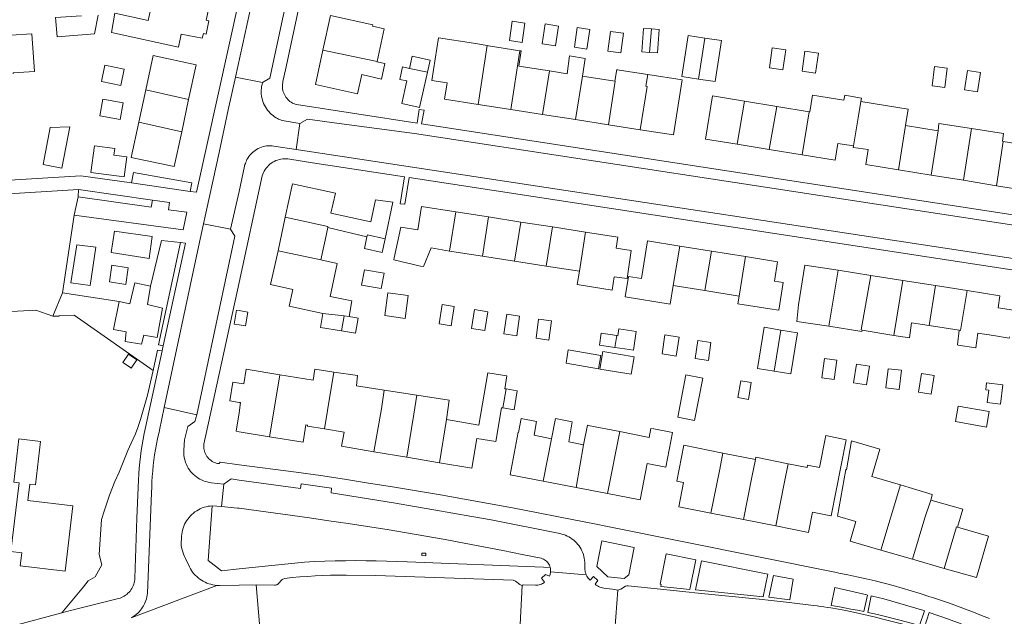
# Model space of a CAD drawing. Header units: metres. Extents: x 89888 to 94270, y 464165 to 468904.
# Tile 142 of 256: x 92460 to 92640, y 466293 to 466402. Entities that reach past the tile are written whole.
import ezdxf

# ---------------------------------------------------------------- set-up
doc = ezdxf.new("R2010")
doc.units = ezdxf.units.M
for name, color, linetype, lineweight in [('B_BEBOUWINGSGRENS_0', 251, 'CONTINUOUS', 13), ('B_TUSSENMUUR_0', 251, 'CONTINUOUS', 13), ('T_CULTUURGRENS_0', 251, 'CONTINUOUS', 13), ('V_WEGGRENS_0', 251, 'CONTINUOUS', 13)]:
    doc.layers.add(name, color=color, linetype=linetype, lineweight=lineweight)

msp = doc.modelspace()

# ---------------------------------------------------------------- linework, layer by layer
at = {"layer": 'B_BEBOUWINGSGRENS_0'}
for p, q in [((92549.54, 466398.13), (92551.82, 466397.8)), ((92555.49, 466397.55), (92557.95, 466397.16)), ((92561.4, 466396.93), (92563.71, 466396.58)), ((92567.52, 466396.17), (92569.92, 466395.85)), ((92575.18, 466395.96), (92576.62, 466395.85)), ((92475.43, 466393.63), (92474.8, 466390.62)), ((92525.26, 466394.21), (92525.28, 466394.27)), ((92597.11, 466393.11), (92599.6, 466392.75)), ((92568.82, 466390.69), (92562.87, 466391.62)), ((92584.13, 466391.07), (92587.2, 466390.6)), ((92603.09, 466392.5), (92605.56, 466392.15)), ((92482.94, 466389.13), (92481.66, 466383.16)), ((92626.91, 466389.82), (92629.22, 466389.52)), ((92632.83, 466389.08), (92635.23, 466388.72)), ((92489.51, 466381.38), (92490.78, 466387.32)), ((92543.78, 466386.43), (92549.75, 466385.5)), ((92549.75, 466385.5), (92555.57, 466384.59)), ((92598.47, 466386.07), (92592.53, 466387.04)), ((92604.41, 466385.1), (92598.47, 466386.07)), ((92622.51, 466385.58), (92613.86, 466386.99)), ((92622.01, 466382.57), (92622.51, 466385.58)), ((92474.49, 466384.35), (92478.22, 466383.68)), ((92555.57, 466384.59), (92561.62, 466383.64)), ((92561.62, 466383.64), (92567.62, 466382.7)), ((92469.03, 466382.31), (92465.4, 466382.21)), ((92567.62, 466382.7), (92573.47, 466381.79)), ((92573.47, 466381.79), (92579.58, 466380.83)), ((92627.99, 466381.6), (92622.01, 466382.57)), ((92591.22, 466379.14), (92597.08, 466378.18)), ((92597.08, 466378.18), (92603.09, 466377.19)), ((92645.61, 466378.74), (92639.91, 466379.67)), ((92478.96, 466373.17), (92479.45, 466376.83)), ((92620.77, 466374.46), (92626.7, 466373.5)), ((92626.7, 466373.5), (92632.65, 466372.53)), ((92632.65, 466372.53), (92638.71, 466371.55)), ((92638.71, 466371.55), (92644.32, 466370.64)), ((92508.47, 466365.77), (92507.14, 466359.64)), ((92545.68, 466365.82), (92539.68, 466366.76)), ((92551.62, 466364.89), (92545.68, 466365.82)), ((92516.25, 466363.86), (92523.43, 466362.16)), ((92557.42, 466363.99), (92551.62, 466364.89)), ((92563.42, 466363.05), (92557.42, 466363.99)), ((92586.51, 466359.56), (92580.69, 466360.49)), ((92538.55, 466359.58), (92544.57, 466358.64)), ((92544.57, 466358.64), (92550.43, 466357.73)), ((92592.76, 466358.56), (92586.51, 466359.56)), ((92550.43, 466357.73), (92556.25, 466356.82)), ((92556.25, 466356.82), (92562.33, 466355.87)), ((92562.33, 466355.87), (92561.94, 466353.42)), ((92609.72, 466356.05), (92615.68, 466355.11)), ((92615.68, 466355.11), (92621.56, 466354.18)), ((92522.45, 466353.35), (92526.03, 466352.69)), ((92579.51, 466353.26), (92585.31, 466352.33)), ((92621.56, 466354.18), (92627.53, 466353.24)), ((92627.53, 466353.24), (92633.34, 466352.33)), ((92585.31, 466352.33), (92591.55, 466351.34)), ((92538.83, 466345.89), (92539.42, 466349.42)), ((92526.67, 466347.76), (92530.42, 466347.24)), ((92631.87, 466345.07), (92626.35, 466345.93)), ((92542.58, 466345.41), (92544.99, 466345.04)), ((92548.49, 466344.4), (92550.86, 466344.06)), ((92619.9, 466344.13), (92614.08, 466345.09)), ((92554.38, 466343.6), (92556.71, 466343.28)), ((92577.45, 466340.75), (92580.02, 466340.35)), ((92583.53, 466339.88), (92585.93, 466339.54)), ((92608.95, 466336.04), (92609.43, 466339.59)), ((92597.98, 466337.57), (92601.01, 466337.08)), ((92612.51, 466335.43), (92614.89, 466335.06)), ((92532.56, 466333.17), (92526.59, 466334.1)), ((92550.95, 466333.95), (92548.92, 466334.32)), ((92618.45, 466334.52), (92620.88, 466334.23)), ((92624.38, 466333.71), (92626.7, 466333.34)), ((92637.27, 466334.11), (92637, 466331.82)), ((92548.05, 466330.88), (92548.28, 466330.84)), ((92637.37, 466330.19), (92631.7, 466331.19)), ((92580.32, 466329.17), (92583.39, 466328.56)), ((92524.69, 466322.82), (92530.73, 466321.81)), ((92594.54, 466321.43), (92588.6, 466322.59)), ((92530.73, 466321.81), (92536.68, 466320.8)), ((92555.69, 466317.44), (92561.7, 466316.29)), ((92561.7, 466316.29), (92567.44, 466315.19)), ((92632.5, 466312.28), (92626.66, 466313.97)), ((92586.4, 466311.59), (92592.36, 466310.4)), ((92631.55, 466308.99), (92632.5, 466312.28)), ((92592.36, 466310.4), (92598.3, 466309.23)), ((92617.49, 466304.81), (92623.32, 466303.13)), ((92623.32, 466303.13), (92629.12, 466301.46))]:
    msp.add_line(p, q, dxfattribs=at)
for points in [[(92486.69, 466406.55), (92486.23, 466404.46), (92484.04, 466404.77), (92483.38, 466401.78), (92477.26, 466403.15), (92476.63, 466399.6), (92488.9, 466396.92), (92489.43, 466399.32), (92493.28, 466398.54), (92493.48, 466399.42), (92493.98, 466399.31), (92494.49, 466401.73), (92494, 466401.85), (92494.65, 466404.84)], [(92471.15, 466402.63), (92466.41, 466402.33), (92466.7, 466398.78), (92473.54, 466399.37), (92474.19, 466402.76)], [(92524.45, 466400.77), (92524.49, 466400.98), (92516.76, 466402.69), (92515.37, 466396.38)], [(92551.82, 466397.8), (92552.33, 466401.33), (92550.04, 466401.66), (92549.54, 466398.13)], [(92525.28, 466394.27), (92526.55, 466400.29), (92524.45, 466400.77)], [(92557.95, 466397.16), (92558.52, 466400.77), (92556.06, 466401.16), (92555.49, 466397.55)], [(92563.71, 466396.58), (92564.25, 466400.14), (92561.93, 466400.49), (92561.4, 466396.93)], [(92575.51, 466400.25), (92574.08, 466400.36), (92573.74, 466396.07), (92575.18, 466395.96)], [(92576.62, 466395.85), (92576.95, 466400.13), (92575.51, 466400.25)], [(92458.65, 466392.05), (92458.64, 466392.21), (92462.56, 466392.45), (92462.05, 466399.37), (92458.23, 466399.09), (92458.26, 466398.67)], [(92545.43, 466397.22), (92542.92, 466397.62), (92536.54, 466398.61), (92535.33, 466390.83), (92538.1, 466390.39), (92537.63, 466387.39), (92543.78, 466386.43)], [(92569.92, 466395.85), (92570.4, 466399.48), (92568.01, 466399.8), (92567.52, 466396.17)], [(92585.28, 466398.58), (92582.21, 466399.05), (92581.07, 466391.53), (92584.13, 466391.07)], [(92587.2, 466390.6), (92588.34, 466398.11), (92585.28, 466398.58)], [(92515.37, 466396.38), (92513.98, 466390.05), (92521.71, 466388.35), (92522.49, 466391.89), (92526.08, 466391.04), (92526.68, 466393.9), (92525.26, 466394.21)], [(92551.4, 466396.27), (92545.68, 466397.15), (92545.43, 466397.22)], [(92556.85, 466392.56), (92551.24, 466393.44), (92551.67, 466396.23), (92551.4, 466396.27)], [(92599.6, 466392.75), (92600.12, 466396.43), (92597.63, 466396.79), (92597.11, 466393.11)], [(92490.78, 466387.32), (92492.15, 466393.71), (92484.29, 466395.4), (92482.94, 466389.13)], [(92534.48, 466392.31), (92534.98, 466394.55), (92534.69, 466394.61), (92531.73, 466395.27), (92531.23, 466393)], [(92562.87, 466391.62), (92563.39, 466394.86), (92560.53, 466395.34), (92560.07, 466392.06), (92556.85, 466392.56)], [(92605.56, 466392.15), (92606.09, 466395.81), (92603.62, 466396.17), (92603.09, 466392.5)], [(92474.8, 466390.62), (92478.38, 466389.88), (92479, 466392.89), (92475.43, 466393.63)], [(92531.23, 466393), (92529.92, 466393.32), (92529.43, 466391.01), (92530.73, 466390.72), (92529.81, 466386.57), (92532.81, 466385.9), (92533.06, 466385.85), (92534.48, 466392.31)], [(92574.83, 466391.91), (92569.21, 466392.79), (92569.15, 466392.8), (92568.82, 466390.69)], [(92629.22, 466389.52), (92629.68, 466393.06), (92627.37, 466393.36), (92626.91, 466389.82)], [(92635.23, 466388.72), (92635.77, 466392.3), (92633.36, 466392.66), (92632.83, 466389.08)], [(92579.58, 466380.83), (92581.15, 466390.93), (92574.83, 466391.91)], [(92478.22, 466383.68), (92478.77, 466386.71), (92475.04, 466387.38), (92474.49, 466384.35)], [(92592.53, 466387.04), (92586.69, 466388), (92585.39, 466380.09), (92591.22, 466379.14)], [(92613.86, 466386.99), (92613.95, 466387.6), (92610.9, 466388.1), (92610.76, 466387.21), (92605.01, 466388.15), (92604.51, 466385.08), (92604.41, 466385.1)], [(92465.4, 466382.21), (92464.11, 466375.45), (92467.58, 466374.78), (92469.03, 466382.31)], [(92481.66, 466383.16), (92480.28, 466376.73), (92488.15, 466375.04), (92489.51, 466381.38)], [(92634.12, 466382.01), (92628.15, 466382.91), (92627.99, 466381.6)], [(92639.91, 466379.67), (92639.79, 466379.69), (92639.99, 466381.12), (92634.12, 466382.01)], [(92479.45, 466376.83), (92477.08, 466377.14), (92477.24, 466378.36), (92473.53, 466378.84), (92472.88, 466373.97), (92478.96, 466373.17)], [(92603.09, 466377.19), (92609.16, 466376.2), (92609.67, 466379.28), (92612.51, 466378.86)], [(92612.51, 466378.86), (92612.45, 466378.53), (92615.2, 466378.16), (92614.76, 466375.44), (92620.77, 466374.46)], [(92526.74, 466361.83), (92528.19, 466368.5), (92525, 466368.96), (92524.12, 466364.91), (92516.84, 466366.49), (92517.64, 466370.18), (92509.81, 466371.89), (92508.47, 466365.77)], [(92539.68, 466366.76), (92533.41, 466367.74), (92532.75, 466363.48), (92529.63, 466363.97), (92528.42, 466358.33), (92528.34, 466357.94), (92533.23, 466356.83), (92533.76, 466356.74), (92535.2, 466360.15), (92536.55, 466359.9), (92538.55, 466359.58)], [(92514.98, 466357.97), (92515.77, 466361.59), (92516.25, 466363.86)], [(92523.43, 466362.16), (92522.97, 466360.02), (92526.19, 466359.31), (92526.74, 466361.83)], [(92569.07, 466360.12), (92569.38, 466362.12), (92563.42, 466363.05)], [(92580.69, 466360.49), (92574.78, 466361.43), (92573.68, 466354.56), (92571.31, 466354.94), (92570.72, 466351.21)], [(92507.14, 466359.64), (92505.79, 466353.45), (92509.87, 466352.56), (92509.2, 466349.5), (92515.37, 466348.15)], [(92561.94, 466353.42), (92568.31, 466352.4), (92568.7, 466354.88), (92571.08, 466354.53), (92571.82, 466359.69), (92569.07, 466360.12)], [(92598.03, 466354.06), (92598.6, 466357.62), (92592.76, 466358.56)], [(92520.18, 466347.59), (92520.68, 466350.48), (92516.67, 466351.27), (92517.96, 466357.27), (92514.98, 466357.97)], [(92608.01, 466345.79), (92602.14, 466346.68), (92602.44, 466349.7), (92603.59, 466357.01), (92609.72, 466356.05)], [(92526.03, 466352.69), (92526.56, 466355.5), (92522.97, 466356.16), (92522.45, 466353.35)], [(92570.72, 466351.21), (92578.96, 466349.87), (92579.51, 466353.26)], [(92591.55, 466351.34), (92591.33, 466349.91), (92597.22, 466348.97), (92598.85, 466348.73), (92599.66, 466353.8), (92598.03, 466354.06)], [(92530.42, 466347.24), (92531, 466351.44), (92527.24, 466351.95), (92526.67, 466347.76)], [(92633.34, 466352.33), (92639.32, 466351.39), (92638.97, 466349.19)], [(92539.42, 466349.42), (92537.2, 466349.78), (92536.62, 466346.26), (92538.83, 466345.89)], [(92500, 466348.7), (92499.55, 466348.78), (92499.1, 466346.21), (92500, 466346.05), (92501.16, 466345.85)], [(92501.16, 466345.85), (92501.62, 466348.41), (92500, 466348.7)], [(92515.37, 466348.15), (92514.91, 466345.59), (92518.78, 466344.95)], [(92518.78, 466344.95), (92521.35, 466344.52), (92521.79, 466347.31), (92520.18, 466347.59)], [(92544.99, 466345.04), (92545.53, 466348.47), (92543.12, 466348.85), (92542.58, 466345.41)], [(92550.86, 466344.06), (92551.37, 466347.65), (92549.01, 466347.99), (92548.49, 466344.4)], [(92638.97, 466349.19), (92641.81, 466348.74), (92641.79, 466348.61)], [(92556.71, 466343.28), (92557.19, 466346.8), (92554.86, 466347.11), (92554.38, 466343.6)], [(92614.08, 466345.09), (92614.02, 466344.87), (92608.01, 466345.79)], [(92626.35, 466345.93), (92623.13, 466346.44), (92622.76, 466343.66), (92619.9, 466344.13)], [(92569.18, 466344.1), (92566.3, 466344.52), (92565.98, 466342.33), (92568.84, 466341.91)], [(92572.21, 466341.43), (92572.71, 466344.85), (92569.54, 466345.31), (92569.37, 466344.07), (92569.18, 466344.1)], [(92580.02, 466340.35), (92580.56, 466343.81), (92577.98, 466344.21), (92577.45, 466340.75)], [(92599.21, 466345.11), (92596.18, 466345.61), (92594.95, 466338.06), (92597.98, 466337.57)], [(92601.01, 466337.08), (92602.24, 466344.62), (92599.21, 466345.11)], [(92641.05, 466343.89), (92641.01, 466343.63), (92638.16, 466344.08), (92635.29, 466344.53), (92634.89, 466341.88), (92631.69, 466342.35), (92631.55, 466342.38), (92631.87, 466345.07)], [(92585.93, 466339.54), (92586.39, 466342.84), (92583.99, 466343.17), (92583.53, 466339.88)], [(92480.11, 466338.22), (92480.24, 466338.13), (92481.29, 466339.67), (92479.76, 466340.72), (92478.71, 466339.19), (92480.11, 466338.22)], [(92565.84, 466338.02), (92566.26, 466340.44), (92560.29, 466341.48), (92559.87, 466339.05), (92565.84, 466338.02)], [(92566.6, 466341.17), (92566.08, 466337.96), (92571.79, 466337.02)], [(92571.79, 466337.02), (92572.32, 466340.23), (92566.6, 466341.17)], [(92568.84, 466341.91), (92570.63, 466341.66), (92572.21, 466341.43)], [(92609.43, 466339.59), (92607.18, 466339.9), (92606.7, 466336.35), (92608.95, 466336.04)], [(92614.89, 466335.06), (92615.43, 466338.51), (92613.05, 466338.88), (92612.51, 466335.43)], [(92507.46, 466336.92), (92501.29, 466337.92), (92500.86, 466335.27), (92500, 466335.41), (92498.88, 466335.59), (92498.32, 466332.14), (92500, 466331.86), (92500.3, 466331.82), (92500, 466329.92), (92499.46, 466326.56), (92500, 466326.48), (92505.59, 466325.58)], [(92517.33, 466337.38), (92513.9, 466337.93), (92513.57, 466335.94), (92507.46, 466336.92)], [(92526.59, 466334.1), (92521.5, 466334.89), (92521.71, 466336.78), (92517.33, 466337.38)], [(92548.92, 466334.32), (92548.64, 466334.37), (92549.04, 466336.74), (92545.53, 466337.28), (92543.92, 466327.7), (92538, 466328.7)], [(92583.39, 466328.56), (92584.91, 466336.31), (92581.84, 466336.91), (92580.32, 466329.17)], [(92620.88, 466334.23), (92621.3, 466337.74), (92618.87, 466338.03), (92618.45, 466334.52)], [(92626.7, 466333.34), (92627.25, 466336.79), (92624.93, 466337.16), (92624.38, 466333.71)], [(92591.85, 466335.8), (92591.34, 466332.74), (92593.26, 466332.41)], [(92593.26, 466332.41), (92593.78, 466335.48), (92591.85, 466335.8)], [(92637, 466331.82), (92639.43, 466331.53), (92639.86, 466335.09), (92636.89, 466335.45), (92636.74, 466334.17), (92637.27, 466334.11)], [(92538, 466328.7), (92538.45, 466332.26), (92532.56, 466333.17)], [(92548.28, 466330.84), (92550.4, 466330.49), (92550.95, 466333.95)], [(92536.68, 466320.8), (92542.63, 466319.8), (92543.55, 466325.25), (92547, 466324.67), (92548.05, 466330.88)], [(92631.7, 466331.19), (92631.19, 466328.33), (92636.87, 466327.33), (92637.37, 466330.19)], [(92505.59, 466325.58), (92511.74, 466324.58), (92512.25, 466327.74), (92512.55, 466327.7), (92512.52, 466327.52), (92515.66, 466327.01)], [(92557.23, 466325.21), (92554.01, 466325.83), (92554.48, 466328.35), (92551.69, 466328.88), (92551.2, 466326.36), (92551.11, 466326.38), (92549.62, 466318.6), (92555.69, 466317.44)], [(92563.1, 466324.09), (92560.38, 466324.61), (92561.02, 466328.32), (92557.92, 466328.92), (92557.23, 466325.21)], [(92515.66, 466327.01), (92519.23, 466326.41), (92518.79, 466323.82), (92524.69, 466322.82)], [(92569.73, 466326.51), (92563.9, 466327.65), (92563.81, 466327.67), (92563.1, 466324.09)], [(92575.94, 466327.03), (92575.42, 466327.1), (92575.11, 466325.45), (92569.73, 466326.51)], [(92578.17, 466319.98), (92579.39, 466326.37), (92575.94, 466327.03)], [(92469.6, 466312.9), (92461.36, 466313.89), (92461.71, 466316.87), (92462.71, 466316.75), (92463.66, 466324.69), (92459.69, 466325.17), (92458.74, 466317.22), (92459.73, 466317.1), (92459.37, 466314.13), (92458.23, 466304.57), (92460.21, 466304.33), (92459.93, 466301.95), (92468.17, 466300.96), (92469.6, 466312.9)], [(92608.43, 466311.08), (92611.19, 466325.03), (92607.43, 466325.77), (92606.27, 466319.93)], [(92621.09, 466316.74), (92615.85, 466318.27), (92617.3, 466323.32), (92612.17, 466324.8), (92611.21, 466319.52), (92611.11, 466319.54), (92609.55, 466311), (92612.91, 466310.03), (92611.88, 466306.43), (92617.49, 466304.81)], [(92588.6, 466322.59), (92581.47, 466324), (92580.17, 466317.42), (92581.4, 466317.18), (92580.52, 466312.75), (92586.4, 466311.59)], [(92567.44, 466315.19), (92573.45, 466314.04), (92574.71, 466320.64), (92578.17, 466319.98)], [(92600.57, 466320.61), (92594.62, 466321.83), (92594.54, 466321.43)], [(92606.27, 466319.93), (92604.1, 466320.35), (92604.01, 466319.91), (92600.57, 466320.61)], [(92626.66, 466313.97), (92626.91, 466314.89), (92626.93, 466315), (92622.73, 466316.27), (92621.09, 466316.74)], [(92598.3, 466309.23), (92604.24, 466308.05), (92604.98, 466311.76), (92608.37, 466311.09), (92608.43, 466311.08)], [(92629.12, 466301.46), (92635.02, 466299.76), (92637.21, 466307.36), (92631.55, 466308.99)]]:
    msp.add_lwpolyline(points, dxfattribs=at)
at = {"layer": 'B_TUSSENMUUR_0'}
for p, q in [((92575.18, 466395.96), (92575.51, 466400.25)), ((92585.28, 466398.58), (92584.13, 466391.07)), ((92515.37, 466396.38), (92525.28, 466394.27)), ((92543.78, 466386.43), (92545.43, 466397.22)), ((92549.75, 466385.5), (92551.4, 466396.27)), ((92531.23, 466393), (92534.48, 466392.31)), ((92555.57, 466384.59), (92556.85, 466392.56)), ((92561.62, 466383.64), (92562.87, 466391.62)), ((92482.94, 466389.13), (92490.78, 466387.32)), ((92591.22, 466379.14), (92592.53, 466387.04)), ((92597.08, 466378.18), (92598.47, 466386.07)), ((92603.09, 466377.19), (92604.41, 466385.1)), ((92481.66, 466383.16), (92489.51, 466381.38)), ((92620.77, 466374.46), (92622.01, 466382.57)), ((92634.12, 466382.01), (92632.65, 466372.53)), ((92627.99, 466381.6), (92626.7, 466373.5)), ((92639.91, 466379.67), (92638.71, 466371.55)), ((92538.55, 466359.58), (92539.68, 466366.76)), ((92544.57, 466358.64), (92545.68, 466365.82)), ((92550.43, 466357.73), (92551.62, 466364.89)), ((92556.25, 466356.82), (92557.42, 466363.99)), ((92562.33, 466355.87), (92563.42, 466363.05)), ((92580.69, 466360.49), (92579.51, 466353.26)), ((92507.14, 466359.64), (92514.98, 466357.97)), ((92586.51, 466359.56), (92585.31, 466352.33)), ((92591.55, 466351.34), (92592.76, 466358.56)), ((92608.01, 466345.79), (92609.72, 466356.05)), ((92619.9, 466344.13), (92621.56, 466354.18)), ((92627.53, 466353.24), (92626.35, 466345.93)), ((92519.24, 466347.7), (92515.37, 466348.15)), ((92518.78, 466344.95), (92519.24, 466347.7)), ((92520.18, 466347.59), (92519.24, 466347.7)), ((92568.84, 466341.91), (92569.18, 466344.1)), ((92599.21, 466345.11), (92597.98, 466337.57)), ((92506.91, 466333.54), (92507.46, 466336.92)), ((92505.59, 466325.58), (92506.91, 466333.54)), ((92526.06, 466330.71), (92526.59, 466334.1)), ((92532.03, 466329.7), (92532.56, 466333.17)), ((92548.92, 466334.32), (92548.28, 466330.84)), ((92524.69, 466322.82), (92526.06, 466330.71)), ((92530.73, 466321.81), (92532.03, 466329.7)), ((92536.68, 466320.8), (92538, 466328.7)), ((92567.44, 466315.19), (92569.73, 466326.51)), ((92555.69, 466317.44), (92557.23, 466325.21)), ((92561.7, 466316.29), (92563.1, 466324.09)), ((92588.6, 466322.59), (92588, 466319.35)), ((92594.54, 466321.43), (92593.9, 466318.19)), ((92600.57, 466320.61), (92599.83, 466317.01)), ((92588, 466319.35), (92586.4, 466311.59)), ((92593.9, 466318.19), (92592.36, 466310.4)), ((92599.83, 466317.01), (92598.3, 466309.23)), ((92617.49, 466304.81), (92621.09, 466316.74)), ((92626.66, 466313.97), (92625.57, 466310.71)), ((92625.57, 466310.71), (92623.32, 466303.13)), ((92631.36, 466309.04), (92629.12, 466301.46)), ((92631.55, 466308.99), (92631.36, 466309.04))]:
    msp.add_line(p, q, dxfattribs=at)
for points in [[(92573.47, 466381.79), (92574.75, 466389.74), (92574.5, 466389.8), (92574.83, 466391.91)], [(92567.62, 466382.7), (92568.88, 466390.68), (92568.82, 466390.69)], [(92612.51, 466378.86), (92613.37, 466383.97), (92613.86, 466386.99)], [(92508.47, 466365.77), (92516.29, 466364.08), (92516.25, 466363.86)], [(92523.43, 466362.16), (92523.51, 466362.52), (92526.74, 466361.83)], [(92614.08, 466345.09), (92613.9, 466345.12), (92615.68, 466355.11)], [(92633.34, 466352.33), (92632.13, 466345.02), (92631.87, 466345.07)], [(92515.66, 466327.01), (92516.21, 466330.39), (92517.33, 466337.38)]]:
    msp.add_lwpolyline(points, dxfattribs=at)
at = {"layer": 'T_CULTUURGRENS_0'}
for p, q in [((92470.54, 466369.49), (92469.83, 466366.12)), ((92470.63, 466370.82), (92470.54, 466369.49)), ((92467.69, 466351.92), (92465.93, 466347.64)), ((92473.65, 466299.94), (92474.87, 466302.09))]:
    msp.add_line(p, q, dxfattribs=at)
for points in [[(92470.54, 466369.49), (92483.91, 466367.6), (92484.13, 466368.91)], [(92486.11, 466342.21), (92485.27, 466342.4), (92489.26, 466361.13)], [(92485.91, 466341.28), (92485.1, 466341.45), (92484.27, 466337.73)]]:
    msp.add_lwpolyline(points, dxfattribs=at)
at = {"layer": 'V_WEGGRENS_0'}
for p, q in [((92499.33, 466391.4), (92504.3, 466390.43)), ((92533.43, 466382.88), (92533.89, 466385.39)), ((92511.16, 466382.91), (92510.46, 466378.19)), ((92510.46, 466378.19), (92506.36, 466378.81)), ((92531.15, 466373.04), (92643.09, 466355.91)), ((92491.03, 466370.51), (92480.33, 466372.04)), ((92453.82, 466369.82), (92470.63, 466370.82)), ((92470.63, 466370.82), (92484.13, 466368.91)), ((92492.23, 466370.34), (92491.03, 466370.51)), ((92484.13, 466368.91), (92487.25, 466368.47)), ((92469.83, 466366.12), (92467.69, 466351.92)), ((92493.52, 466364.56), (92498.47, 466363.6)), ((92477.19, 466363.2), (92476.61, 466359.29)), ((92498.47, 466363.6), (92499.23, 466362.3)), ((92470.32, 466360.7), (92469.2, 466353.76)), ((92483.82, 466353.13), (92485.83, 466361.53)), ((92485.83, 466361.53), (92489.26, 466361.13)), ((92490.19, 466361.02), (92486.11, 466342.21)), ((92489.26, 466361.13), (92490.19, 466361.02)), ((92476.7, 466356.98), (92476.3, 466353.92)), ((92467.69, 466351.92), (92478.03, 466350.35)), ((92486.11, 466342.21), (92485.91, 466341.28)), ((92485.91, 466341.28), (92482.87, 466327.24)), ((92486.31, 466330.91), (92492.27, 466329.61)), ((92497.22, 466316.88), (92496.78, 466312.77)), ((92495.07, 466312.92), (92496.78, 466312.77)), ((92563.56, 466300.28), (92557.05, 466300.82)), ((92480.26, 466292.42), (92495.93, 466298.35)), ((92503.11, 466298.42), (92503.73, 466291.3)), ((92551.86, 466298.3), (92551.47, 466291.21)), ((92568.81, 466290.14), (92569.33, 466297.46)), ((92577.18, 466297.63), (92582.42, 466297.1)), ((92582.52, 466297.62), (92577.25, 466298.13)), ((92582.42, 466297.1), (92583.45, 466297)), ((92595.97, 466296.27), (92583.56, 466297.51)), ((92583.45, 466297), (92595.86, 466295.74)), ((92595.86, 466295.74), (92596.91, 466295.63)), ((92600.84, 466295.7), (92597.02, 466296.18))]:
    msp.add_line(p, q, dxfattribs=at)
for points in [[(92504.16, 466426), (92504.19, 466425.75), (92504.21, 466425.49), (92504.22, 466425.23), (92504.21, 466424.98), (92504.18, 466424.72), (92500, 466405.69), (92492.23, 466370.34)], [(92506.7, 466425.72), (92506.7, 466425.62), (92506.7, 466425.49), (92506.68, 466425.33), (92506.65, 466425.18), (92506.63, 466425.03), (92506.61, 466424.87), (92506.59, 466424.72), (92499.33, 466391.4)], [(92511.83, 466424.65), (92511.83, 466424.54), (92511.85, 466424.39), (92511.88, 466424.24), (92511.93, 466424.09), (92512.41, 466423.22), (92512.44, 466423.13), (92512.47, 466423.03), (92512.48, 466422.94), (92512.47, 466422.84), (92512.45, 466422.74), (92511.59, 466418.83), (92505.62, 466391.26), (92504.3, 466390.43)], [(92508.44, 466388), (92508.31, 466388.24), (92508.2, 466388.49), (92508.11, 466388.75), (92508.04, 466389.01), (92507.99, 466389.28), (92507.96, 466389.55), (92507.95, 466389.82), (92507.96, 466390.09), (92508, 466390.36), (92508.05, 466390.63), (92508.53, 466392.76), (92515.29, 466424.39)], [(92499.33, 466391.4), (92498.02, 466385.41), (92496.34, 466377.63), (92493.52, 466364.56)], [(92504.3, 466390.43), (92504.21, 466390.09), (92504.13, 466389.74), (92504.09, 466389.39), (92504.06, 466389.03), (92504.06, 466388.68), (92504.08, 466388.32), (92504.12, 466387.97), (92504.18, 466387.62), (92504.27, 466387.28), (92504.38, 466386.94), (92504.51, 466386.6), (92504.66, 466386.28), (92504.83, 466385.97), (92505.02, 466385.67), (92505.23, 466385.38), (92505.46, 466385.11), (92505.7, 466384.85), (92505.96, 466384.61), (92506.24, 466384.38), (92506.52, 466384.17), (92506.83, 466383.98)], [(92532.61, 466383.01), (92510.55, 466386.39), (92510.29, 466386.47), (92510.04, 466386.57), (92509.79, 466386.69), (92509.56, 466386.83), (92509.33, 466386.99), (92509.12, 466387.16), (92508.93, 466387.35), (92508.75, 466387.55), (92508.58, 466387.77), (92508.44, 466388)], [(92533.89, 466385.39), (92533.01, 466385.53), (92532.61, 466383.01)], [(92506.83, 466383.98), (92507.04, 466383.87), (92507.25, 466383.76), (92507.47, 466383.66), (92507.7, 466383.57), (92507.93, 466383.49), (92511.16, 466382.91)], [(92518.32, 466382.94), (92512.55, 466383.76), (92511.16, 466382.91)], [(92659.81, 466361.59), (92532.11, 466381.12), (92518.32, 466382.94)], [(92659.95, 466363.38), (92533.43, 466382.88)], [(92498.47, 466363.6), (92500, 466370.51), (92501.03, 466375.15), (92501.09, 466375.4), (92501.16, 466375.64), (92501.25, 466375.87), (92501.35, 466376.1), (92501.46, 466376.33), (92501.62, 466376.61), (92501.8, 466376.88), (92502, 466377.14), (92502.21, 466377.39), (92502.45, 466377.61), (92502.69, 466377.83), (92502.95, 466378.02), (92503.23, 466378.2), (92503.51, 466378.36), (92503.81, 466378.49), (92504.11, 466378.61), (92504.42, 466378.7), (92504.74, 466378.78), (92505.06, 466378.83), (92505.39, 466378.86), (92505.71, 466378.87), (92506.04, 466378.85), (92506.36, 466378.81)], [(92510.46, 466378.19), (92519.33, 466376.85), (92661.39, 466355.21)], [(92506.18, 466375.84), (92506.46, 466375.99), (92506.76, 466376.13), (92507.06, 466376.24), (92507.37, 466376.34), (92507.68, 466376.41), (92508, 466376.45), (92508.32, 466376.48), (92508.64, 466376.48), (92508.96, 466376.45), (92509.28, 466376.4), (92513.45, 466375.75), (92530.31, 466373.17)], [(92493.56, 466324.23), (92500, 466353.81), (92504.25, 466373.34), (92504.36, 466373.65), (92504.48, 466373.94), (92504.63, 466374.23), (92504.8, 466374.51), (92504.99, 466374.77), (92505.19, 466375.02), (92505.42, 466375.25), (92505.66, 466375.46), (92505.91, 466375.66), (92506.18, 466375.84)], [(92480.33, 466372.04), (92471.04, 466373.37), (92449.92, 466372.04)], [(92480.33, 466372.04), (92480.66, 466373.94), (92491.36, 466372.08), (92491.03, 466370.51)], [(92530.31, 466373.17), (92529.48, 466368.22), (92530.33, 466368.14), (92531.15, 466373.04)], [(92465.93, 466347.64), (92462.81, 466348.74), (92454.95, 466348.32), (92453.82, 466369.82)], [(92487.25, 466368.47), (92487.07, 466367.14), (92490.44, 466366.67), (92489.75, 466363.44), (92469.83, 466366.12)], [(92493.52, 466364.56), (92492.61, 466360.35), (92486.31, 466330.91)], [(92476.61, 466359.29), (92483.54, 466358.23), (92484.09, 466362.22), (92477.19, 466363.2)], [(92499.23, 466362.3), (92497.47, 466353.98), (92492.27, 466329.61)], [(92469.2, 466353.76), (92472.75, 466353.29), (92473.76, 466360.3), (92470.32, 466360.7)], [(92476.3, 466353.92), (92479.3, 466353.46), (92479.7, 466356.5), (92476.7, 466356.98)], [(92478.03, 466350.35), (92477.03, 466345.18), (92479.32, 466344.77), (92479.16, 466343.02), (92482.16, 466342.52), (92482.57, 466344.18), (92484.99, 466343.73), (92485.99, 466349.1), (92483.22, 466349.76), (92483.82, 466353.13)], [(92478.03, 466350.35), (92480.02, 466349.91), (92480.92, 466353.77), (92483.82, 466353.13)], [(92484.27, 466337.73), (92469.81, 466347.81), (92467.04, 466347.69), (92466.99, 466347.68), (92465.93, 466347.64)], [(92477.24, 466317.35), (92478.06, 466319.09), (92479.67, 466323.07), (92480.27, 466324.38), (92481.04, 466326.13), (92481.46, 466327.29), (92481.96, 466328.75), (92483.27, 466333.18), (92484.27, 466337.73)], [(92485.41, 466326.69), (92485.43, 466326.77), (92486.31, 466330.91)], [(92492.27, 466329.61), (92491.93, 466328.39), (92490.6, 466327.45), (92490.04, 466324.98)], [(92482.87, 466327.24), (92482.65, 466326.19), (92482.45, 466325.14), (92482.27, 466324.08), (92482.1, 466323.02), (92481.96, 466321.95), (92481.84, 466320.89), (92481.74, 466319.82), (92481.65, 466318.75), (92481.59, 466317.68), (92481.27, 466310.68), (92480.93, 466299.67), (92480.91, 466299.39), (92480.87, 466299.1), (92480.81, 466298.83), (92480.73, 466298.55), (92480.63, 466298.28), (92480.51, 466298.03), (92480.38, 466297.78), (92480.22, 466297.53), (92480.05, 466297.31)], [(92485.41, 466326.69), (92485.09, 466325.19), (92484.89, 466324.21), (92484.71, 466323.23), (92484.55, 466322.25), (92484.42, 466321.27), (92484.3, 466320.28), (92484.2, 466319.29), (92484.12, 466318.3), (92484.06, 466317.31), (92484.02, 466316.32), (92484, 466315.32), (92483.24, 466296.92)], [(92490.04, 466324.98), (92489.88, 466323.09), (92489.87, 466322.78), (92489.88, 466322.47), (92489.91, 466322.16), (92489.95, 466321.85), (92490.01, 466321.54), (92490.11, 466321.18), (92490.23, 466320.83), (92490.36, 466320.49), (92490.52, 466320.16), (92490.71, 466319.84), (92490.91, 466319.53), (92491.13, 466319.23), (92491.37, 466318.95), (92491.63, 466318.69), (92491.91, 466318.44), (92492.2, 466318.22), (92492.5, 466318.01), (92492.82, 466317.82), (92493.15, 466317.65), (92493.49, 466317.5), (92493.83, 466317.38), (92494.19, 466317.28), (92494.55, 466317.2), (92494.91, 466317.15), (92497.22, 466316.88)], [(92567.17, 466309.2), (92565.42, 466309.55), (92558.82, 466310.85), (92554.45, 466311.71), (92550.06, 466312.54), (92545.68, 466313.35), (92541.29, 466314.14), (92536.9, 466314.91), (92532.5, 466315.66), (92528.1, 466316.38), (92523.7, 466317.09), (92519.3, 466317.78), (92514.89, 466318.44), (92510.48, 466319.09), (92500, 466320.45), (92496.54, 466320.9), (92496.35, 466320.64), (92496.09, 466320.68), (92495.83, 466320.74), (92495.58, 466320.83), (92495.33, 466320.94), (92495.1, 466321.06), (92494.88, 466321.21), (92494.67, 466321.37), (92494.47, 466321.55), (92494.29, 466321.75), (92494.13, 466321.96), (92493.98, 466322.18), (92493.85, 466322.42), (92493.75, 466322.66), (92493.66, 466322.91), (92493.6, 466323.17), (92493.55, 466323.44), (92493.53, 466323.7), (92493.54, 466323.97), (92493.56, 466324.23)], [(92474.87, 466302.09), (92474.42, 466304.03), (92474.85, 466310.43), (92475.38, 466312.13), (92476.27, 466314.86), (92477.24, 466317.35)], [(92563.56, 466300.28), (92563.47, 466300.51), (92563.4, 466300.75), (92563.36, 466300.99), (92563.33, 466301.24), (92563.32, 466301.48), (92563.32, 466302.25), (92563.31, 466302.6), (92563.28, 466302.95), (92563.22, 466303.3), (92563.15, 466303.65), (92563.05, 466303.99), (92562.93, 466304.33), (92562.79, 466304.65), (92562.63, 466304.97), (92562.45, 466305.28), (92562.25, 466305.57), (92562.04, 466305.85), (92561.8, 466306.12), (92561.55, 466306.37), (92561.29, 466306.61), (92561.01, 466306.83), (92560.72, 466307.03), (92560.41, 466307.21), (92560.1, 466307.37), (92559.77, 466307.52), (92559.44, 466307.64), (92559.1, 466307.74), (92558.76, 466307.82), (92546.14, 466310.34), (92542.64, 466310.98), (92539.15, 466311.6), (92535.65, 466312.21), (92532.14, 466312.8), (92528.64, 466313.38), (92516.89, 466315.29), (92516.95, 466316.15), (92511.39, 466316.96), (92511.26, 466316.07), (92500, 466317.63), (92498.54, 466317.84), (92497.22, 466316.88)], [(92495.07, 466312.92), (92494.7, 466312.88), (92494.33, 466312.83), (92493.96, 466312.75), (92493.6, 466312.65), (92493.25, 466312.52), (92492.91, 466312.37), (92492.57, 466312.21), (92492.25, 466312.02), (92491.94, 466311.81), (92491.64, 466311.58), (92491.36, 466311.33), (92491.09, 466311.07), (92490.85, 466310.79), (92490.62, 466310.49), (92490.4, 466310.18), (92490.21, 466309.86), (92490.04, 466309.53), (92489.9, 466309.18), (92489.77, 466308.83), (92489.66, 466308.47), (92489.58, 466308.1), (92489.52, 466307.73), (92489.49, 466307.36), (92489.39, 466305.73), (92489.48, 466305.31), (92489.58, 466304.88), (92489.7, 466304.47), (92489.85, 466304.06), (92490.01, 466303.65), (92490.19, 466303.26), (92490.94, 466301.73), (92491.11, 466301.4), (92491.3, 466301.08), (92491.51, 466300.78), (92491.74, 466300.49), (92491.99, 466300.21), (92492.26, 466299.95), (92492.54, 466299.71), (92492.83, 466299.48), (92493.14, 466299.28), (92493.46, 466299.09), (92493.79, 466298.92), (92494.12, 466298.77), (92494.47, 466298.64), (92494.83, 466298.54), (92495.19, 466298.45), (92495.56, 466298.39), (92495.93, 466298.35)], [(92556.98, 466301.65), (92555.76, 466301.69), (92530.76, 466302.63), (92528.89, 466302.72), (92527.01, 466302.79), (92525.13, 466302.84), (92523.25, 466302.87), (92521.37, 466302.88), (92519.49, 466302.87), (92517.6, 466302.84), (92515.72, 466302.78), (92513.85, 466302.7), (92511.97, 466302.61), (92500, 466301.36), (92496.79, 466301.03), (92494.38, 466302.91), (92495.07, 466312.92)], [(92496.78, 466312.77), (92499.74, 466312.51), (92500, 466312.47), (92512.89, 466310.69), (92516.45, 466310.19), (92520, 466309.66), (92523.55, 466309.12), (92527.1, 466308.56), (92530.64, 466307.97), (92534.18, 466307.37), (92537.72, 466306.74), (92541.25, 466306.09), (92544.78, 466305.43), (92548.3, 466304.74), (92551.82, 466304.03), (92555.34, 466303.3), (92555.55, 466303.23), (92555.76, 466303.15), (92555.95, 466303.04), (92556.13, 466302.91), (92556.3, 466302.77), (92556.46, 466302.61), (92556.6, 466302.44), (92556.73, 466302.26), (92556.83, 466302.06), (92556.92, 466301.86), (92556.98, 466301.65)], [(92637.4, 466292.26), (92635.96, 466292.86), (92634.5, 466293.45), (92633.04, 466294.01), (92631.57, 466294.56), (92630.1, 466295.09), (92628.62, 466295.59), (92627.13, 466296.08), (92626.32, 466296.34), (92624.69, 466296.86), (92623.06, 466297.36), (92621.42, 466297.84), (92619.78, 466298.3), (92618.13, 466298.74), (92616.47, 466299.15), (92614.81, 466299.55), (92613.14, 466299.92), (92611.47, 466300.27), (92609.8, 466300.6), (92609.41, 466300.71), (92567.17, 466309.2)], [(92570.5, 466299.61), (92567.51, 466299.92), (92565.5, 466301.82), (92566.46, 466306.5)], [(92566.46, 466306.5), (92572.34, 466305.28), (92571.35, 466300.3), (92570.5, 466299.61)], [(92534.18, 466303.78), (92534.19, 466304.24), (92533.5, 466304.26), (92533.49, 466303.8), (92534.18, 466303.78)], [(92577.25, 466298.13), (92577.3, 466298.53), (92577.11, 466298.55), (92578.21, 466304.13)], [(92578.21, 466304.13), (92583.65, 466303.04), (92582.52, 466297.62)], [(92583.56, 466297.51), (92584.67, 466302.83), (92596.82, 466300.41), (92595.97, 466296.27)], [(92557.05, 466300.82), (92557.02, 466300.65), (92556.99, 466300.49), (92556.94, 466300.33), (92556.89, 466300.17), (92556.82, 466300.02), (92556.09, 466300.36), (92555.37, 466299.68), (92555.93, 466298.91), (92555.75, 466298.78), (92555.56, 466298.67), (92555.36, 466298.57), (92555.15, 466298.49), (92554.94, 466298.43), (92554.72, 466298.39), (92554.5, 466298.37), (92554.28, 466298.37), (92552.02, 466298.43), (92551.86, 466298.3)], [(92556.98, 466301.65), (92557.02, 466301.48), (92557.04, 466301.32), (92557.06, 466301.15), (92557.06, 466300.98), (92557.05, 466300.82)], [(92467.57, 466293.3), (92471.51, 466298.08), (92472.35, 466299.16), (92473.65, 466299.94)], [(92503.11, 466298.42), (92506.52, 466298.38), (92506.66, 466298.39), (92506.79, 466298.42), (92506.92, 466298.46), (92507.04, 466298.52), (92507.15, 466298.6), (92507.24, 466298.7), (92507.91, 466299.42), (92508.33, 466299.61), (92509.73, 466299.76), (92511.14, 466299.89), (92512.55, 466299.99), (92513.96, 466300.08), (92515.37, 466300.14), (92516.78, 466300.19), (92518.19, 466300.21), (92519.6, 466300.21), (92525, 466300.16), (92530.43, 466299.99), (92550.2, 466299.32), (92550.65, 466299.14), (92551.42, 466298.52), (92551.63, 466298.39), (92551.86, 466298.3)], [(92569.33, 466297.46), (92568.39, 466297.66), (92566.82, 466297.83), (92566.57, 466297.87), (92566.32, 466297.93), (92566.08, 466298.02), (92565.84, 466298.12), (92565.62, 466298.24), (92565.41, 466298.39), (92565.21, 466298.55), (92565.7, 466299.23), (92564.9, 466299.98), (92564.28, 466299.29), (92564.1, 466299.46), (92563.94, 466299.65), (92563.8, 466299.85), (92563.67, 466300.06), (92563.56, 466300.28)], [(92597.02, 466296.18), (92597.86, 466300.18), (92601.49, 466299.47), (92600.84, 466295.7)], [(92480.05, 466297.31), (92479.87, 466297.09), (92479.66, 466296.89), (92479.45, 466296.7), (92479.22, 466296.53), (92478.98, 466296.38), (92478.73, 466296.24), (92478.47, 466296.12), (92478.21, 466296.02), (92477.93, 466295.94), (92476.94, 466295.68), (92469.41, 466293.78), (92467.57, 466293.3)], [(92495.93, 466298.35), (92496.03, 466298.35), (92496.13, 466298.34), (92496.24, 466298.34), (92496.34, 466298.34), (92496.45, 466298.34), (92500, 466298.38), (92503.11, 466298.42)], [(92569.33, 466297.46), (92569.91, 466297.65), (92570.76, 466298.19)], [(92570.76, 466298.19), (92570.98, 466298.25), (92571.23, 466298.24), (92577.18, 466297.63)], [(92608.45, 466294.65), (92609.07, 466297.93), (92614.95, 466296.62), (92615.09, 466296.58), (92614.42, 466293.55)], [(92483.24, 466296.92), (92483.2, 466296.58), (92483.14, 466296.24), (92483.05, 466295.9), (92482.95, 466295.58), (92482.83, 466295.25), (92482.69, 466294.94), (92482.53, 466294.63), (92482.35, 466294.34), (92482.15, 466294.06), (92481.94, 466293.78), (92481.71, 466293.53), (92481.47, 466293.28), (92481.21, 466293.05), (92480.94, 466292.84), (92480.65, 466292.65), (92480.36, 466292.47), (92480.26, 466292.42)], [(92596.91, 466295.63), (92599.63, 466295.35), (92600.75, 466295.22)], [(92615.16, 466293.39), (92615.77, 466296.43), (92615.98, 466296.38), (92618.06, 466295.86), (92625.36, 466293.72), (92625.48, 466293.68), (92624.62, 466290.98)], [(92600.75, 466295.22), (92605.21, 466294.67), (92605.84, 466294.59), (92606.47, 466294.5), (92607.1, 466294.41), (92607.73, 466294.31), (92608.36, 466294.21)], [(92608.36, 466294.21), (92609.74, 466293.97), (92611.11, 466293.72), (92612.48, 466293.45), (92613.84, 466293.16), (92615.2, 466292.85), (92616.55, 466292.52), (92617.91, 466292.18), (92619.6, 466291.76), (92621.29, 466291.33), (92622.97, 466290.87), (92624.64, 466290.39), (92626.31, 466289.88), (92627.98, 466289.35), (92629.63, 466288.81), (92631.28, 466288.23)], [(92614.42, 466293.55), (92613.23, 466293.79), (92612.03, 466294.02), (92610.84, 466294.24), (92609.64, 466294.45), (92608.45, 466294.65)], [(92467.57, 466293.3), (92458.47, 466290.89), (92455.6, 466290.69), (92455.09, 466290.64), (92454.62, 466290.65), (92454.16, 466290.67), (92453.7, 466290.69), (92453.24, 466290.72), (92452.78, 466290.76)], [(92624.62, 466290.98), (92623.95, 466291.18), (92623.28, 466291.37), (92622.61, 466291.56), (92621.93, 466291.74), (92621.26, 466291.92), (92620.04, 466292.24), (92618.83, 466292.54), (92617.61, 466292.84), (92616.38, 466293.12), (92615.16, 466293.39)], [(92625.52, 466290.71), (92626.37, 466293.39), (92629.74, 466292.22), (92632.21, 466291.3), (92631.32, 466288.78)]]:
    msp.add_lwpolyline(points, dxfattribs=at)

doc.saveas('drawing.dxf')
